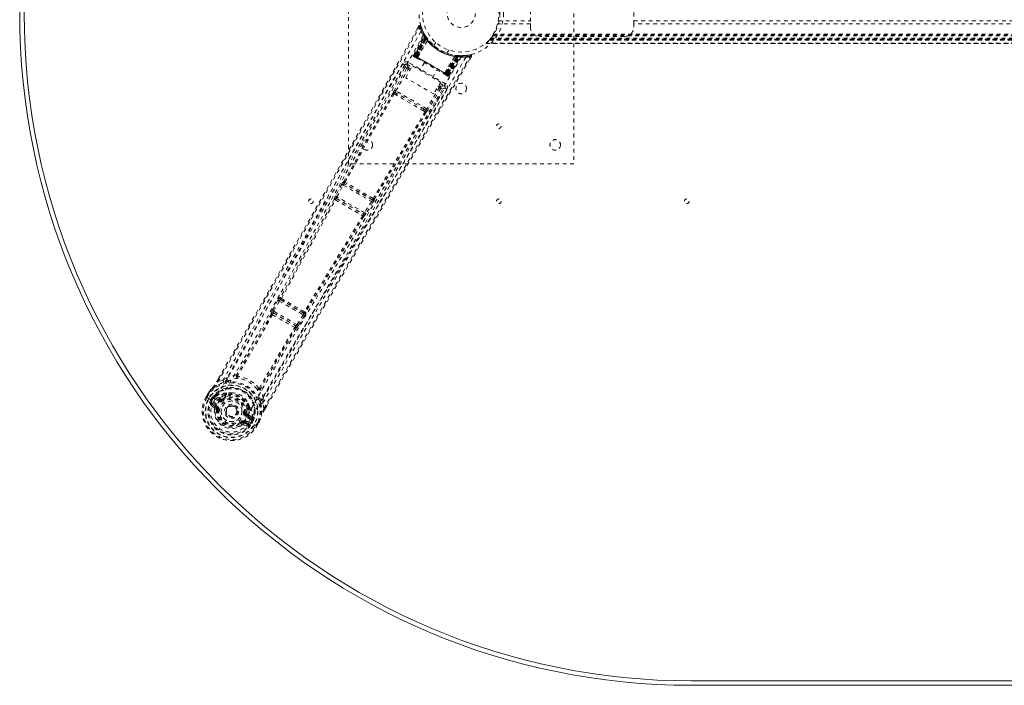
# Model space of a CAD drawing. Header units: inches. Extents: x 13.9 to 73.4, y 20.6 to 56.4.
# Tile 1 of 4: x 13.9 to 40.1, y 20.6 to 38.3. Entities that reach past the tile are written whole.
import ezdxf

# ---------------------------------------------------------------- set-up
doc = ezdxf.new("R2010")
doc.units = ezdxf.units.IN
doc.header["$MEASUREMENT"] = 0
doc.linetypes.add('SLD-Dashed', pattern=[0.075, 0.05, -0.025])
doc.linetypes.add('SLD-Solid', pattern=[0])

msp = doc.modelspace()

# ---------------------------------------------------------------- linework, layer by layer
at = {"color": 7, "linetype": 'SLD-Dashed', "lineweight": 0}
for p, q in [((22.636, 34.489), (22.636, 42.489)), ((28.636, 42.489), (28.636, 34.489)), ((27.476, 38.771), (27.476, 38.208)), ((30.226, 38.208), (30.226, 38.771)), ((26.618, 38.292), (27.476, 38.292)), ((30.226, 38.292), (57.046, 38.292)), ((24.508, 38.149), (24.466, 38.076)), ((27.476, 38.208), (26.6, 38.208)), ((27.476, 38.124), (27.476, 38.208)), ((57.046, 38.208), (30.226, 38.208)), ((30.226, 38.208), (30.226, 38.124)), ((24.365, 37.38), (24.649, 37.915)), ((24.376, 37.374), (24.657, 37.902)), ((24.67, 37.886), (24.392, 37.36)), ((24.392, 37.364), (24.668, 37.883)), ((24.677, 37.844), (24.398, 37.361)), ((24.402, 37.358), (24.68, 37.839)), ((24.41, 37.354), (24.685, 37.831)), ((24.688, 37.827), (24.413, 37.352)), ((24.697, 37.814), (24.426, 37.345)), ((24.429, 37.343), (24.699, 37.811)), ((24.45, 37.331), (24.709, 37.818)), ((24.71, 37.817), (24.451, 37.33)), ((24.475, 37.315), (24.733, 37.771)), ((24.734, 37.769), (24.477, 37.315)), ((24.656, 37.93), (24.649, 37.944)), ((24.657, 37.902), (24.649, 37.915)), ((24.707, 37.849), (24.667, 37.912)), ((24.709, 37.818), (24.668, 37.883)), ((24.677, 37.844), (24.7, 37.86)), ((24.68, 37.839), (24.677, 37.844)), ((24.68, 37.839), (24.704, 37.855)), ((24.685, 37.831), (24.709, 37.848)), ((24.688, 37.827), (24.711, 37.844)), ((24.697, 37.814), (24.72, 37.831)), ((24.699, 37.811), (24.723, 37.828)), ((24.7, 37.86), (24.704, 37.855)), ((24.708, 37.848), (24.707, 37.849)), ((24.711, 37.844), (24.709, 37.848)), ((24.709, 37.818), (24.71, 37.817)), ((24.72, 37.831), (24.723, 37.828)), ((24.734, 37.769), (24.733, 37.771)), ((24.751, 37.791), (24.749, 37.793)), ((60.892, 37.774), (26.379, 37.774)), ((26.379, 37.774), (60.892, 37.774)), ((26.383, 37.779), (60.888, 37.779)), ((26.384, 37.78), (60.887, 37.78)), ((60.885, 37.783), (26.386, 37.783)), ((26.386, 37.783), (60.885, 37.783)), ((60.876, 37.795), (26.396, 37.795)), ((60.872, 37.799), (26.399, 37.799)), ((26.4, 37.801), (60.871, 37.801)), ((26.402, 37.803), (60.869, 37.803)), ((26.419, 37.825), (60.853, 37.825)), ((26.463, 37.891), (60.808, 37.891)), ((26.479, 37.916), (60.793, 37.916)), ((26.489, 37.934), (60.782, 37.934)), ((29.976, 37.874), (27.726, 37.874)), ((24.957, 37.714), (24.909, 37.631)), ((25.255, 37.431), (25.304, 37.514)), ((26.295, 37.684), (60.976, 37.684)), ((60.975, 37.684), (26.297, 37.684)), ((26.297, 37.684), (60.974, 37.684)), ((60.963, 37.696), (26.309, 37.696)), ((24.365, 37.38), (24.376, 37.374)), ((24.374, 37.342), (24.377, 37.34)), ((24.378, 37.339), (24.378, 37.339)), ((24.384, 37.335), (24.388, 37.333)), ((24.388, 37.334), (24.396, 37.329)), ((24.392, 37.364), (24.45, 37.331)), ((24.396, 37.329), (24.399, 37.327)), ((25.273, 36.856), (24.402, 37.358)), ((24.403, 37.324), (24.461, 37.291)), ((24.413, 37.352), (25.262, 36.862)), ((24.426, 37.345), (24.429, 37.343)), ((25.246, 36.871), (24.429, 37.343)), ((24.451, 37.33), (24.45, 37.331)), ((24.475, 37.315), (24.477, 37.315)), ((25.198, 36.899), (25.463, 37.349)), ((25.465, 37.349), (25.199, 36.897)), ((25.224, 36.884), (25.516, 37.351)), ((25.518, 37.351), (25.226, 36.883)), ((25.517, 37.339), (25.246, 36.871)), ((25.249, 36.869), (25.521, 37.339)), ((25.262, 36.862), (25.536, 37.337)), ((25.541, 37.337), (25.265, 36.86)), ((25.55, 37.336), (25.273, 36.856)), ((25.277, 36.853), (25.556, 37.336)), ((25.28, 36.848), (25.596, 37.351)), ((25.283, 36.85), (25.595, 37.348)), ((25.299, 36.841), (25.616, 37.348)), ((25.311, 36.834), (25.632, 37.348)), ((25.465, 37.349), (25.463, 37.349)), ((25.476, 37.373), (25.473, 37.374)), ((25.516, 37.351), (25.518, 37.351)), ((25.52, 37.368), (25.517, 37.339)), ((25.595, 37.348), (25.518, 37.351)), ((25.524, 37.367), (25.521, 37.339)), ((25.524, 37.367), (25.553, 37.365)), ((25.539, 37.366), (25.536, 37.337)), ((25.543, 37.366), (25.539, 37.366)), ((25.543, 37.366), (25.541, 37.337)), ((25.546, 37.365), (25.544, 37.366)), ((25.62, 37.362), (25.546, 37.365)), ((25.552, 37.365), (25.55, 37.336)), ((25.556, 37.336), (25.55, 37.336)), ((25.552, 37.365), (25.558, 37.365)), ((25.558, 37.365), (25.556, 37.336)), ((25.558, 37.365), (25.568, 37.364)), ((25.585, 37.346), (25.581, 37.35)), ((25.632, 37.348), (25.616, 37.348)), ((25.657, 37.362), (25.641, 37.362)), ((25.733, 37.366), (25.662, 37.364)), ((25.873, 37.387), (25.745, 37.368)), ((25.862, 37.269), (25.905, 37.342)), ((25.905, 37.343), (25.879, 37.358)), ((24.131, 37.115), (23.73, 36.406)), ((24.183, 37.022), (23.859, 36.447)), ((23.898, 36.425), (24.222, 37)), ((24.131, 37.116), (24.13, 37.114)), ((24.136, 37.124), (24.131, 37.116)), ((24.143, 37.131), (24.132, 37.118)), ((24.157, 36.776), (24.34, 37.093)), ((24.183, 37.022), (24.222, 37)), ((24.194, 37.135), (24.321, 37.061)), ((24.27, 36.972), (24.222, 37)), ((25.214, 36.615), (24.224, 37.187)), ((24.293, 37.011), (24.245, 37.039)), ((24.34, 37.093), (25.085, 36.662)), ((24.654, 37.18), (24.538, 36.978)), ((24.876, 36.783), (24.992, 36.985)), ((24.902, 36.345), (24.157, 36.776)), ((25.185, 36.873), (25.243, 36.84)), ((25.198, 36.899), (25.199, 36.897)), ((25.226, 36.883), (25.224, 36.884)), ((25.226, 36.883), (25.283, 36.85)), ((25.246, 36.871), (25.249, 36.869)), ((25.247, 36.837), (25.251, 36.835)), ((25.258, 36.831), (25.262, 36.829)), ((25.262, 36.829), (25.264, 36.83)), ((25.269, 36.825), (25.269, 36.825)), ((25.27, 36.824), (25.273, 36.823)), ((25.299, 36.841), (25.311, 36.834)), ((24.717, 35.953), (23.898, 36.425)), ((25.053, 36.521), (24.717, 35.953)), ((25.091, 36.498), (24.755, 35.93)), ((24.784, 35.797), (25.198, 36.498)), ((25.085, 36.662), (24.902, 36.345)), ((25.016, 36.542), (25.053, 36.521)), ((25.038, 36.581), (25.075, 36.56)), ((25.067, 36.63), (25.184, 36.563)), ((25.198, 36.498), (25.199, 36.499)), ((25.199, 36.499), (25.203, 36.508)), ((25.2, 36.501), (25.206, 36.518)), ((23.851, 36.348), (23.893, 36.323)), ((23.925, 36.358), (23.884, 36.382)), ((24.646, 35.943), (23.925, 36.358)), ((24.631, 35.897), (24.674, 35.873)), ((24.687, 35.919), (24.646, 35.943)), ((28.636, 34.489), (22.636, 34.489)), ((22.456, 33.942), (22.289, 33.631)), ((22.328, 33.61), (22.495, 33.921)), ((22.495, 33.921), (23.249, 33.485)), ((22.514, 34.015), (22.507, 34.016)), ((22.524, 33.956), (22.53, 33.955)), ((23.266, 33.528), (22.524, 33.956)), ((22.256, 33.546), (22.256, 33.546)), ((22.318, 33.564), (22.318, 33.564)), ((22.318, 33.564), (23.03, 33.153)), ((23.064, 33.185), (22.328, 33.61)), ((23.326, 33.543), (23.322, 33.548)), ((23.249, 33.485), (23.064, 33.185)), ((23.287, 33.462), (23.102, 33.162)), ((23.262, 33.533), (23.266, 33.528)), ((23.03, 33.153), (23.029, 33.153)), ((23.045, 33.091), (23.045, 33.091)), ((20.822, 30.927), (20.809, 30.929)), ((20.755, 30.857), (20.611, 30.583)), ((20.65, 30.563), (20.794, 30.836)), ((20.794, 30.836), (21.429, 30.47)), ((20.826, 30.87), (20.839, 30.867)), ((21.442, 30.514), (20.826, 30.87)), ((20.582, 30.496), (20.583, 30.495)), ((20.611, 30.583), (20.596, 30.553)), ((20.644, 30.514), (20.644, 30.515)), ((20.644, 30.515), (21.225, 30.179)), ((21.264, 30.209), (20.65, 30.563)), ((21.429, 30.47), (21.264, 30.209)), ((21.466, 30.446), (21.301, 30.185)), ((21.433, 30.524), (21.442, 30.514)), ((21.493, 30.539), (21.502, 30.529)), ((21.225, 30.179), (21.224, 30.179)), ((21.301, 30.185), (21.282, 30.157)), ((21.239, 30.116), (21.24, 30.116)), ((19.132, 28.698), (19.176, 28.775)), ((19.178, 28.774), (19.133, 28.698)), ((19.299, 28.736), (19.158, 28.684)), ((19.299, 28.736), (19.407, 28.803)), ((18.845, 28.287), (18.904, 28.388)), ((18.905, 28.387), (18.846, 28.285)), ((18.929, 28.373), (18.871, 28.273)), ((18.906, 28.391), (18.904, 28.388)), ((19.355, 28.353), (19.343, 28.334)), ((19.373, 28.337), (19.361, 28.318)), ((19.375, 28.374), (19.394, 28.383)), ((18.845, 28.287), (18.848, 28.285)), ((18.848, 28.285), (18.895, 28.258)), ((18.895, 28.258), (18.915, 28.247)), ((18.915, 28.247), (18.92, 28.244)), ((18.92, 28.244), (19.05, 28.169)), ((18.962, 28.081), (19.053, 28.001)), ((18.976, 28.212), (19.013, 28.275)), ((18.976, 28.212), (18.976, 28.212)), ((19.038, 28.259), (19.002, 28.198)), ((19.007, 28.195), (19.002, 28.198)), ((19.097, 28.021), (19.006, 28.097)), ((19.006, 28.097), (19.107, 28.039)), ((19.046, 28.262), (19.007, 28.195)), ((19.038, 28.259), (19.013, 28.275)), ((19.013, 28.275), (19.013, 28.275)), ((19.021, 28.123), (19.122, 28.065)), ((19.038, 28.259), (19.053, 28.273)), ((19.053, 28.273), (19.046, 28.262)), ((19.05, 28.169), (19.05, 28.169)), ((19.075, 28.293), (19.07, 28.291)), ((19.183, 28.17), (19.071, 28.235)), ((19.075, 28.293), (19.089, 28.297)), ((19.086, 28.261), (19.21, 28.218)), ((19.198, 28.196), (19.086, 28.261)), ((19.089, 28.297), (19.089, 28.297)), ((19.089, 28.297), (19.089, 28.297)), ((19.2, 28.258), (19.089, 28.297)), ((19.097, 28.021), (19.107, 28.039)), ((19.21, 28.218), (19.198, 28.196)), ((19.266, 28.219), (19.279, 28.226)), ((19.279, 28.226), (19.296, 28.202)), ((20.362, 28.252), (20.357, 28.125)), ((20.383, 27.977), (20.357, 28.125)), ((20.407, 27.962), (20.458, 28.05)), ((20.408, 27.961), (20.459, 28.049)), ((19.127, 27.953), (19.127, 27.963)), ((19.151, 27.95), (19.127, 27.953)), ((19.384, 27.974), (19.388, 27.981)), ((19.388, 27.981), (19.397, 27.994)), ((19.897, 27.856), (19.926, 27.852)), ((19.926, 27.852), (19.926, 27.839)), ((19.953, 27.789), (19.941, 27.767)), ((19.953, 27.789), (20.053, 27.703)), ((19.964, 27.97), (19.975, 27.989)), ((19.998, 27.982), (19.987, 27.962)), ((20.082, 27.724), (19.993, 27.8)), ((20.005, 28.03), (20.006, 28.009)), ((19.766, 27.584), (19.751, 27.604)), ((19.773, 27.59), (19.766, 27.584)), ((19.802, 27.537), (19.766, 27.584)), ((19.839, 27.592), (19.85, 27.61)), ((19.95, 27.552), (19.839, 27.592)), ((19.844, 27.544), (19.959, 27.505)), ((19.85, 27.61), (19.95, 27.552)), ((19.865, 27.636), (19.965, 27.578)), ((20.038, 27.677), (19.926, 27.742)), ((20.053, 27.703), (19.941, 27.767)), ((19.991, 27.626), (20.121, 27.551)), ((20.073, 27.669), (20.035, 27.601)), ((20.035, 27.601), (20.04, 27.599)), ((20.04, 27.599), (20.075, 27.66)), ((20.101, 27.646), (20.065, 27.584)), ((20.08, 27.68), (20.073, 27.669)), ((20.075, 27.661), (20.08, 27.68)), ((20.101, 27.647), (20.075, 27.66)), ((20.082, 27.724), (20.086, 27.71)), ((20.087, 27.704), (20.086, 27.709)), ((20.101, 27.647), (20.101, 27.646)), ((20.121, 27.551), (20.126, 27.548)), ((20.126, 27.548), (20.146, 27.536)), ((20.146, 27.536), (20.192, 27.509)), ((20.17, 27.523), (20.228, 27.623)), ((20.194, 27.507), (20.252, 27.609)), ((20.195, 27.507), (20.253, 27.609)), ((20.253, 27.609), (20.255, 27.612)), ((20.192, 27.509), (20.195, 27.507))]:
    msp.add_line(p, q, dxfattribs=at)
at = {"color": 7, "linetype": 'SLD-Solid', "lineweight": 15}
for p, q in [((55.511, 20.732), (31.761, 20.732)), ((31.761, 20.732), (55.511, 20.732)), ((55.511, 20.614), (31.761, 20.614))]:
    msp.add_line(p, q, dxfattribs=at)
at = {"color": 7, "linetype": 'SLD-Dashed', "lineweight": 0, "flags": 128}
for points in [[(24.564, 38.009), (23.773, 36.628), (22.995, 35.243), (22.228, 33.854), (21.469, 32.464), (20.875, 31.376), (20.277, 30.294), (19.671, 29.223), (19.05, 28.169)], [(19.158, 28.684), (19.528, 29.323), (19.918, 29.999), (20.328, 30.713), (20.758, 31.464), (21.152, 32.156), (21.562, 32.877), (21.656, 33.043), (21.751, 33.21), (21.847, 33.379), (21.912, 33.495), (21.976, 33.608), (22.043, 33.726), (22.113, 33.849), (22.336, 34.244), (22.584, 34.683), (22.858, 35.167), (23.03, 35.472), (23.213, 35.797), (23.411, 36.147), (23.596, 36.475), (23.837, 36.902), (24.052, 37.281), (24.239, 37.613), (24.4, 37.898), (24.534, 38.134)], [(19.176, 28.775), (20.488, 31.052), (21.832, 33.415), (23.171, 35.782), (24.508, 38.149)], [(24.508, 38.149), (24.508, 38.149), (24.51, 38.148), (24.516, 38.145), (24.524, 38.14), (24.529, 38.137), (24.534, 38.135)], [(24.56, 38.142), (24.556, 38.149), (24.55, 38.155), (24.543, 38.16), (24.535, 38.163), (24.528, 38.163), (24.52, 38.161), (24.514, 38.157), (24.509, 38.151)], [(24.534, 38.135), (24.545, 38.138), (24.554, 38.141), (24.56, 38.143), (24.563, 38.144)], [(24.652, 37.934), (24.652, 37.921), (24.649, 37.907)], [(24.652, 37.92), (24.65, 37.915), (24.65, 37.914)], [(24.67, 37.89), (24.668, 37.885), (24.667, 37.883)], [(24.677, 37.896), (24.681, 37.89), (24.7, 37.86)], [(25.633, 37.327), (24.835, 35.957), (24.025, 34.594), (23.205, 33.24), (22.38, 31.893), (21.735, 30.838), (21.097, 29.782), (20.474, 28.723), (19.874, 27.659)], [(25.755, 37.321), (24.955, 35.946), (24.145, 34.579), (23.325, 33.22), (22.501, 31.868), (21.855, 30.81), (21.217, 29.751), (20.594, 28.69), (19.991, 27.626)], [(20.383, 27.977), (20.789, 28.682), (21.214, 29.417), (21.658, 30.181), (22.062, 30.874), (22.323, 31.321), (22.597, 31.789), (22.884, 32.277), (23.169, 32.763), (23.417, 33.183), (23.745, 33.741), (24.095, 34.333), (24.466, 34.962), (24.81, 35.544), (25.879, 37.358)], [(20.459, 28.049), (21.769, 30.314), (23.142, 32.657), (24.524, 35.002), (25.905, 37.343)], [(24.398, 37.361), (24.385, 37.368), (24.374, 37.375), (24.367, 37.379), (24.365, 37.38)], [(24.376, 37.374), (24.379, 37.372), (24.387, 37.368), (24.397, 37.361), (24.41, 37.354)], [(24.392, 37.365), (24.389, 37.358), (24.389, 37.356)], [(24.389, 37.333), (24.389, 37.333), (24.391, 37.332), (24.393, 37.332), (24.397, 37.33)], [(24.426, 37.345), (24.419, 37.349), (24.412, 37.353), (24.406, 37.356), (24.401, 37.359), (24.397, 37.362), (24.394, 37.363), (24.392, 37.364), (24.392, 37.364)], [(24.403, 37.325), (24.404, 37.324), (24.405, 37.324)], [(24.451, 37.33), (24.449, 37.32), (24.45, 37.309)], [(24.475, 37.315), (24.455, 37.31), (24.45, 37.309)], [(24.463, 37.29), (24.642, 37.187), (24.823, 37.082), (25.005, 36.977), (25.183, 36.874)], [(24.477, 37.315), (24.656, 37.212), (24.838, 37.107), (25.019, 37.002), (25.198, 36.899)], [(25.63, 37.362), (25.639, 37.362), (25.643, 37.362)], [(25.902, 37.344), (25.905, 37.351), (25.906, 37.36), (25.904, 37.368), (25.901, 37.375), (25.897, 37.381), (25.89, 37.386), (25.883, 37.388), (25.876, 37.387)], [(24.08, 37.148), (23.895, 36.82), (23.684, 36.447), (23.453, 36.038), (23.244, 35.668), (23.135, 35.474), (23.025, 35.28), (22.916, 35.086), (22.792, 34.866), (22.666, 34.644), (22.545, 34.429), (22.297, 33.99), (22.067, 33.583), (21.854, 33.207), (21.646, 32.839), (21.404, 32.413), (20.989, 31.682), (20.569, 30.945), (20.133, 30.183), (19.707, 29.443), (19.299, 28.736)], [(24.132, 37.118), (22.564, 34.341), (20.992, 31.568), (19.407, 28.803)], [(24.132, 37.118), (24.138, 37.081), (24.183, 37.022)], [(24.224, 37.187), (24.212, 37.167), (24.203, 37.151), (24.196, 37.139), (24.194, 37.135)], [(24.245, 37.039), (24.199, 37.098), (24.194, 37.135)], [(24.245, 37.039), (24.244, 37.038), (24.243, 37.036), (24.241, 37.032), (24.238, 37.027), (24.235, 37.021), (24.231, 37.015), (24.227, 37.008), (24.222, 37)], [(25.199, 36.897), (25.205, 36.877), (25.206, 36.873)], [(25.206, 36.873), (25.217, 36.877), (25.224, 36.884)], [(25.283, 36.85), (25.283, 36.85), (25.282, 36.851), (25.279, 36.853), (25.274, 36.855), (25.269, 36.858), (25.263, 36.862), (25.256, 36.865), (25.249, 36.869)], [(25.251, 36.835), (25.254, 36.834), (25.256, 36.832), (25.258, 36.831), (25.259, 36.831)], [(25.252, 36.837), (25.254, 36.834), (25.256, 36.832), (25.257, 36.832), (25.257, 36.832)], [(25.265, 36.86), (25.278, 36.853), (25.289, 36.847), (25.296, 36.842), (25.299, 36.841)], [(25.311, 36.834), (25.308, 36.835), (25.301, 36.839), (25.29, 36.846), (25.277, 36.853)], [(20.357, 28.125), (20.727, 28.766), (21.114, 29.434), (21.518, 30.128), (21.905, 30.789), (22.297, 31.458), (22.69, 32.127), (23.073, 32.779), (23.442, 33.404), (23.785, 33.986), (24.169, 34.637), (24.53, 35.248), (24.885, 35.849), (25.252, 36.471)], [(20.362, 28.252), (21.963, 31.007), (23.579, 33.755), (25.2, 36.501)], [(23.898, 36.425), (23.885, 36.433), (23.872, 36.44), (23.863, 36.445), (23.859, 36.447)], [(25.075, 36.56), (25.075, 36.559), (25.073, 36.556), (25.071, 36.553), (25.068, 36.548), (25.065, 36.542), (25.061, 36.535), (25.057, 36.528), (25.053, 36.521)], [(25.091, 36.498), (25.087, 36.5), (25.079, 36.505), (25.067, 36.512), (25.053, 36.521)], [(25.184, 36.563), (25.149, 36.55), (25.075, 36.56)], [(25.091, 36.498), (25.165, 36.488), (25.196, 36.5)], [(25.184, 36.563), (25.186, 36.568), (25.193, 36.579), (25.203, 36.596), (25.214, 36.615)], [(23.823, 36.366), (23.165, 35.192), (22.514, 34.015)], [(22.542, 33.996), (23.193, 35.174), (23.851, 36.348)], [(24.631, 35.897), (24.448, 36.003), (24.262, 36.11), (24.076, 36.217), (23.893, 36.323)], [(24.646, 35.943), (24.469, 36.045), (24.29, 36.148), (24.107, 36.254), (23.925, 36.358)], [(24.687, 35.919), (24.7, 35.907), (24.705, 35.895)], [(24.755, 35.93), (24.751, 35.932), (24.743, 35.937), (24.73, 35.945), (24.717, 35.953)], [(24.674, 35.873), (23.986, 34.716), (23.292, 33.563)], [(24.703, 35.858), (24.016, 34.7), (23.322, 33.548)], [(23.002, 35.026), (22.305, 33.76), (21.551, 32.372), (20.96, 31.285), (20.364, 30.205), (19.758, 29.136), (19.137, 28.084)], [(22.495, 33.921), (22.488, 33.925), (22.481, 33.928), (22.475, 33.932), (22.469, 33.935), (22.464, 33.938), (22.46, 33.94), (22.458, 33.941), (22.456, 33.942)], [(22.256, 33.546), (21.539, 32.234), (20.822, 30.927)], [(22.289, 33.631), (22.274, 33.601), (22.273, 33.599)], [(22.328, 33.61), (22.321, 33.614), (22.314, 33.618), (22.308, 33.621), (22.302, 33.624), (22.297, 33.627), (22.293, 33.629), (22.291, 33.63), (22.289, 33.631)], [(20.85, 30.905), (21.567, 32.213), (22.284, 33.527)], [(23.287, 33.462), (23.286, 33.463), (23.283, 33.464), (23.28, 33.467), (23.275, 33.47), (23.269, 33.473), (23.263, 33.477), (23.256, 33.481), (23.249, 33.485)], [(23.014, 33.106), (22.235, 31.828), (21.46, 30.553)], [(23.045, 33.091), (22.267, 31.813), (21.493, 30.539)], [(23.051, 33.11), (23.051, 33.107), (23.045, 33.091)], [(23.102, 33.162), (23.1, 33.163), (23.098, 33.164), (23.094, 33.167), (23.089, 33.17), (23.084, 33.173), (23.077, 33.177), (23.071, 33.181), (23.064, 33.185)], [(23.102, 33.162), (23.083, 33.134), (23.082, 33.132)], [(20.794, 30.836), (20.787, 30.84), (20.781, 30.843), (20.774, 30.847), (20.769, 30.85), (20.764, 30.852), (20.76, 30.854), (20.757, 30.856), (20.755, 30.857)], [(20.794, 30.836), (20.798, 30.844), (20.802, 30.851), (20.811, 30.862), (20.819, 30.869), (20.826, 30.87)], [(20.583, 30.495), (20.126, 29.683), (19.662, 28.878)], [(20.611, 30.473), (20.154, 29.66), (19.69, 28.855)], [(20.65, 30.563), (20.643, 30.566), (20.637, 30.57), (20.63, 30.573), (20.625, 30.576), (20.62, 30.579), (20.616, 30.581), (20.613, 30.582), (20.611, 30.583)], [(21.442, 30.514), (21.444, 30.508), (21.443, 30.498), (21.437, 30.484), (21.433, 30.477), (21.429, 30.47)], [(21.466, 30.446), (21.465, 30.447), (21.462, 30.449), (21.458, 30.451), (21.453, 30.454), (21.448, 30.458), (21.442, 30.462), (21.435, 30.466), (21.429, 30.47)], [(21.264, 30.209), (21.259, 30.202), (21.253, 30.195), (21.242, 30.185), (21.232, 30.179), (21.229, 30.178), (21.226, 30.178), (21.225, 30.179)], [(21.301, 30.185), (21.297, 30.188), (21.288, 30.193), (21.276, 30.201), (21.264, 30.209)], [(20.265, 28.523), (20.73, 29.327), (21.206, 30.13)], [(21.239, 30.116), (20.764, 29.315), (20.299, 28.511)], [(19.656, 28.872), (19.529, 28.846), (19.407, 28.803)], [(19.656, 28.872), (19.653, 28.862), (19.652, 28.852), (19.654, 28.844), (19.659, 28.837), (19.667, 28.833), (19.675, 28.832), (19.684, 28.835), (19.693, 28.84)], [(19.69, 28.855), (19.689, 28.853), (19.689, 28.851), (19.689, 28.847), (19.693, 28.84)], [(19.316, 28.68), (19.167, 28.623), (19.021, 28.529)], [(19.158, 28.684), (19.153, 28.687), (19.148, 28.69), (19.143, 28.693), (19.138, 28.695), (19.135, 28.697), (19.133, 28.698), (19.132, 28.698), (19.132, 28.698)], [(19.463, 28.714), (19.455, 28.712), (19.442, 28.709)], [(18.904, 28.388), (18.962, 28.464), (19.014, 28.521)], [(18.904, 28.388), (18.904, 28.388), (18.905, 28.387), (18.907, 28.386), (18.91, 28.384), (18.914, 28.382), (18.919, 28.379), (18.924, 28.376), (18.929, 28.373)], [(19.021, 28.529), (18.967, 28.47), (18.906, 28.391)], [(18.906, 28.391), (18.907, 28.391), (18.908, 28.389), (18.911, 28.388), (18.914, 28.385), (18.917, 28.383), (18.921, 28.38), (18.925, 28.376), (18.929, 28.373)], [(19.021, 28.529), (19.017, 28.525), (19.014, 28.521)], [(19.343, 28.334), (19.291, 28.306), (19.235, 28.264)], [(19.545, 28.395), (19.488, 28.397), (19.394, 28.383)], [(20.251, 28.518), (20.25, 28.508), (20.253, 28.499), (20.258, 28.492), (20.265, 28.488), (20.273, 28.487), (20.282, 28.489), (20.29, 28.494), (20.297, 28.502)], [(20.251, 28.518), (20.258, 28.519), (20.262, 28.52), (20.264, 28.521), (20.265, 28.523)], [(20.362, 28.252), (20.338, 28.379), (20.297, 28.502)], [(18.871, 28.273), (18.866, 28.276), (18.86, 28.279), (18.855, 28.282), (18.851, 28.284), (18.848, 28.285), (18.846, 28.286), (18.845, 28.287), (18.845, 28.287)], [(18.975, 28.129), (18.999, 28.13), (19.021, 28.123)], [(19.002, 28.198), (18.999, 28.199), (18.993, 28.203), (18.986, 28.207), (18.976, 28.212)], [(19.021, 28.123), (19.018, 28.118), (19.015, 28.113), (19.013, 28.109), (19.011, 28.105), (19.009, 28.102), (19.007, 28.099), (19.006, 28.097), (19.006, 28.097)], [(19.038, 28.259), (19.038, 28.259), (19.038, 28.259)], [(19.071, 28.235), (19.056, 28.247), (19.046, 28.262)], [(19.086, 28.261), (19.085, 28.26), (19.084, 28.259), (19.083, 28.256), (19.081, 28.253), (19.079, 28.249), (19.076, 28.245), (19.074, 28.24), (19.071, 28.235)], [(19.874, 27.659), (19.831, 27.594), (19.773, 27.54), (19.704, 27.499), (19.627, 27.473), (19.545, 27.463), (19.463, 27.469), (19.382, 27.49), (19.305, 27.525), (19.237, 27.573), (19.178, 27.633), (19.132, 27.702), (19.1, 27.777), (19.084, 27.857), (19.084, 27.937), (19.103, 28.014), (19.137, 28.084)], [(19.122, 28.065), (19.119, 28.06), (19.116, 28.055), (19.114, 28.05), (19.112, 28.047), (19.11, 28.043), (19.108, 28.041), (19.107, 28.039), (19.107, 28.039)], [(19.183, 28.17), (19.186, 28.175), (19.189, 28.18), (19.191, 28.184), (19.193, 28.188), (19.195, 28.192), (19.197, 28.194), (19.198, 28.196), (19.198, 28.196)], [(19.235, 28.264), (19.214, 28.256), (19.2, 28.258)], [(19.314, 28.179), (19.311, 28.183), (19.308, 28.188), (19.305, 28.192), (19.302, 28.195), (19.3, 28.198), (19.298, 28.2), (19.297, 28.202), (19.296, 28.202)], [(20.005, 28.03), (19.969, 28.119), (19.939, 28.167)], [(20.262, 28.235), (20.258, 28.248), (20.257, 28.256)], [(20.301, 28.111), (20.326, 27.954), (20.318, 27.78)], [(19.18, 27.947), (19.175, 27.947), (19.169, 27.948), (19.164, 27.949), (19.16, 27.949), (19.156, 27.95), (19.153, 27.95), (19.151, 27.95), (19.151, 27.95)], [(19.867, 27.86), (19.873, 27.859), (19.878, 27.858), (19.883, 27.857), (19.888, 27.857), (19.891, 27.856), (19.894, 27.856), (19.896, 27.856), (19.897, 27.856)], [(19.926, 27.852), (19.934, 27.918), (19.933, 27.973)], [(19.987, 27.962), (19.988, 27.903), (19.981, 27.833)], [(19.981, 27.833), (19.984, 27.811), (19.993, 27.8)], [(20.255, 27.612), (20.289, 27.694), (20.318, 27.78)], [(20.314, 27.77), (20.316, 27.775), (20.318, 27.78)], [(20.408, 27.961), (20.408, 27.961), (20.408, 27.962), (20.406, 27.963), (20.402, 27.965), (20.398, 27.968), (20.393, 27.971), (20.388, 27.974), (20.383, 27.977)], [(19.733, 27.628), (19.737, 27.623), (19.74, 27.619), (19.743, 27.614), (19.746, 27.611), (19.748, 27.608), (19.75, 27.606), (19.751, 27.604), (19.751, 27.604)], [(19.865, 27.636), (19.862, 27.631), (19.859, 27.626), (19.856, 27.622), (19.854, 27.618), (19.852, 27.615), (19.851, 27.612), (19.85, 27.61), (19.85, 27.61)], [(19.926, 27.742), (19.928, 27.746), (19.931, 27.751), (19.934, 27.756), (19.936, 27.76), (19.938, 27.763), (19.939, 27.765), (19.94, 27.767), (19.941, 27.767)], [(19.95, 27.552), (19.951, 27.552), (19.952, 27.554), (19.953, 27.556), (19.955, 27.559), (19.957, 27.563), (19.96, 27.568), (19.963, 27.573), (19.965, 27.578)], [(19.965, 27.578), (19.983, 27.562), (19.994, 27.541)], [(20.038, 27.677), (20.041, 27.682), (20.043, 27.686), (20.046, 27.691), (20.048, 27.695), (20.05, 27.698), (20.051, 27.7), (20.052, 27.702), (20.053, 27.703)], [(20.073, 27.669), (20.055, 27.67), (20.038, 27.677)], [(20.075, 27.661), (20.075, 27.66), (20.075, 27.66)], [(20.195, 27.507), (20.196, 27.507), (20.195, 27.508), (20.193, 27.509), (20.19, 27.511), (20.186, 27.513), (20.181, 27.516), (20.176, 27.52), (20.17, 27.523)], [(20.255, 27.612), (20.255, 27.613), (20.253, 27.613), (20.25, 27.614), (20.247, 27.616), (20.242, 27.617), (20.238, 27.619), (20.233, 27.621), (20.228, 27.623)], [(20.228, 27.623), (20.233, 27.62), (20.239, 27.617), (20.243, 27.614), (20.247, 27.612), (20.251, 27.61), (20.253, 27.609), (20.254, 27.608), (20.253, 27.609)], [(20.253, 27.609), (20.29, 27.697), (20.314, 27.77)]]:
    msp.add_lwpolyline(points, dxfattribs=at)
at = {"color": 7, "linetype": 'SLD-Dashed', "lineweight": 0}
for centre, radius in [((25.636, 38.489), 1.125), ((25.636, 38.489), 1.03), ((25.636, 38.489), 0.375), ((25.636, 36.489), 0.141), ((26.636, 35.489), 0.0625), ((23.136, 34.989), 0.141), ((28.136, 34.989), 0.141), ((21.636, 33.489), 0.0625), ((26.636, 33.489), 0.0625), ((31.636, 33.489), 0.0625), ((19.524, 27.903), 0.7), ((19.524, 27.903), 0.69), ((19.524, 27.903), 0.623), ((19.524, 27.903), 0.32), ((19.524, 27.903), 0.275), ((19.524, 27.903), 0.188), ((19.524, 27.903), 0.157), ((19.524, 27.903), 0.142), ((19.524, 27.903), 0.14), ((19.524, 27.903), 0.138)]:
    msp.add_circle(centre, radius, dxfattribs=at)
at = {"color": 7, "linetype": 'SLD-Solid', "lineweight": 15}
for radius in [17.875, 17.757, 17.757]:
    msp.add_arc((31.761, 38.489), radius, 90, 270, dxfattribs=at)
at = {"color": 7, "linetype": 'SLD-Dashed', "lineweight": 0}
for centre, radius, start, end in [((25.511, 38.489), 1.125, 329.3836, 30.6164), ((24.534, 38.135), 0.03, 17.8474, 150.5307), ((25.649, 38.522), 1.2, 198.106, 205.335), ((25.636, 38.49), 1.158, 197.8712, 282.137), ((25.629, 38.487), 1.12, 197.8965, 205.3624), ((24.59, 37.994), 0.03, 25.9293, 149.734), ((25.741, 38.7), 1.365, 210.418, 215.5491), ((25.636, 38.489), 1.128, 205.3419, 210.4724), ((27.726, 38.124), 0.25, 180, 270), ((29.976, 38.124), 0.25, 270, 0), ((158.756, -39.836), 155.028, 149.90243, 151.09995), ((24.66, 37.875), 0.0429, 84.1693, 132.9914), ((25.652, 38.517), 1.19, 210.88, 269.1199), ((24.623, 37.93), 0.03, 331.9852, 28.9177), ((25.606, 38.472), 1.093, 208.909, 209.8163), ((25.441, 38.177), 0.834, 198.2483, 203.5361), ((24.588, 37.908), 0.0707, 1.4566, 28.8969), ((24.63, 37.916), 0.0299, 331.8945, 29.7037), ((25.491, 38.405), 0.959, 209.6189, 212.5208), ((25.654, 38.502), 1.151, 209.9201, 213.9608), ((25.42, 38.165), 0.807, 199.0817, 204.4653), ((25.636, 38.489), 1.128, 210.4734, 269.5266), ((24.641, 37.897), 0.03, 346.8686, 31.2468), ((24.641, 37.897), 0.0299, 331.8036, 30.7477), ((25.633, 38.488), 1.125, 210.7753, 215.7153), ((25.441, 38.17), 0.825, 200.4051, 205.5784), ((25.635, 38.488), 1.155, 214.2141, 265.7859), ((25.635, 38.488), 1.155, 214.9104, 265.0896), ((25.635, 38.488), 1.155, 215.8864, 264.1136), ((24.683, 37.833), 0.0297, 331.4818, 34.4704), ((24.684, 37.831), 0.0297, 331.4745, 34.5491), ((25.376, 38.125), 0.734, 204.76, 208.7634), ((24.718, 37.799), 0.0311, 298.3176, 349.6523), ((24.717, 37.8), 0.0345, 298.95, 345.1658), ((25.617, 38.458), 1.12, 217.9259, 262.0742), ((25.535, 38.468), 1.092, 314.2395, 322.383), ((25.517, 38.484), 1.117, 320.5314, 321.8756), ((25.509, 38.491), 1.128, 321.8725, 323.8248), ((24.391, 37.366), 0.03, 152.0016, 239.99), ((24.392, 37.366), 0.0305, 152.3693, 219.3669), ((24.403, 37.359), 0.03, 151.9727, 216.5677), ((24.404, 37.361), 0.0315, 207.953, 240.6799), ((24.346, 37.23), 0.114, 70.0899, 73.9864), ((25.117, 36.942), 0.831, 149.7778, 151.6228), ((24.418, 37.35), 0.03, 151.9354, 239.9311), ((24.753, 37.148), 0.409, 149.0014, 153.059), ((24.772, 37.137), 0.422, 149.0383, 152.9689), ((24.775, 37.135), 0.422, 149.038, 152.969), ((24.807, 37.117), 0.444, 149.0916, 152.8285), ((24.806, 37.117), 0.439, 149.0711, 152.8488), ((24.476, 37.317), 0.0299, 151.7964, 239.8158), ((24.477, 37.313), 0.0265, 188.3688, 239.3865), ((25.497, 37.349), 0.0345, 134.8323, 181.0467), ((25.496, 37.349), 0.031, 130.2246, 181.6901), ((25.45, 38.081), 0.733, 271.2389, 275.244), ((25.613, 38.231), 0.868, 263.5576, 265.483), ((25.542, 37.336), 0.0297, 85.4508, 148.5183), ((25.543, 37.336), 0.0297, 85.5327, 148.518), ((25.459, 38.149), 0.812, 274.3826, 279.6348), ((25.525, 37.259), 0.109, 61.2433, 90.4845), ((25.464, 38.138), 0.805, 275.5277, 280.9268), ((25.461, 38.17), 0.839, 276.4799, 281.7353), ((25.542, 37.226), 0.137, 59.4097, 83.5135), ((25.62, 37.332), 0.0299, 89.2526, 148.1931), ((25.642, 37.332), 0.0299, 90.3029, 148.0922), ((25.636, 38.202), 0.841, 268.7967, 270.3459), ((25.636, 38.489), 1.128, 269.5267, 274.6574), ((25.592, 37.337), 0.0429, 347.0198, 35.8234), ((25.657, 37.332), 0.03, 91.0801, 148.0122), ((25.765, 38.684), 1.364, 264.4493, 269.585), ((25.637, 38.482), 1.12, 274.6371, 282.1027), ((25.729, 37.336), 0.03, 330.2579, 94.079), ((25.657, 38.523), 1.206, 274.6781, 281.8739), ((25.879, 37.358), 0.03, 329.4731, 102.1523), ((25.817, 37.36), 0.0624, 358.3196, 26.0893), ((24.171, 37.096), 0.105, 59.9149, 150.6379), ((22.682, 34.642), 2.869, 59.6423, 60.8404), ((24.171, 37.096), 0.045, 60.0216, 127.9885), ((24.223, 37), 0.0451, 60.4276, 150.3565), ((25.196, 36.897), 0.0266, 240.7966, 291.4522), ((25.2, 36.899), 0.0299, 240.1886, 328.2023), ((24.859, 37.087), 0.444, 327.1765, 330.915), ((24.864, 37.084), 0.441, 327.1574, 330.924), ((25.256, 36.872), 0.0353, 231.8126, 320.6773), ((25.258, 36.866), 0.03, 240.0619, 328.0701), ((24.892, 37.068), 0.424, 327.0394, 330.9574), ((24.529, 37.282), 0.849, 328.4161, 330.2233), ((24.913, 37.055), 0.411, 326.9427, 330.9787), ((25.274, 36.858), 0.0315, 239.3122, 272.3685), ((25.187, 36.741), 0.117, 45.8685, 49.5832), ((25.274, 36.857), 0.03, 263.5055, 328.0139), ((25.285, 36.85), 0.03, 240.0049, 328.005), ((25.285, 36.851), 0.0305, 260.7159, 327.6404), ((24.103, 36.291), 0.289, 147.3516, 165.0238), ((23.961, 36.38), 0.0773, 144.5425, 178.3779), ((25.052, 36.521), 0.0451, 329.6202, 59.5733), ((25.161, 36.524), 0.045, 352.0114, 59.9811), ((23.792, 34.026), 2.847, 59.1562, 60.3636), ((25.162, 36.524), 0.105, 329.3649, 60.0824), ((23.863, 36.342), 0.0456, 61.9247, 149.0008), ((23.974, 36.575), 0.258, 234.2202, 241.5617), ((23.919, 36.316), 0.075, 118.0013, 154.8137), ((23.954, 36.3), 0.0652, 116.4293, 159.4424), ((24.581, 35.939), 0.0652, 320.5443, 3.5502), ((24.611, 35.916), 0.0756, 325.3467, 1.8411), ((24.646, 35.985), 0.0773, 301.6267, 335.4607), ((24.498, 36.063), 0.289, 314.9803, 332.6489), ((24.809, 36.093), 0.258, 238.4434, 245.7785), ((24.67, 35.879), 0.0384, 327.088, 25.3583), ((22.66, 33.856), 0.222, 133.6408, 157.1176), ((22.553, 33.903), 0.0601, 118.5982, 163.1024), ((22.547, 33.995), 0.0451, 151.9416, 239.4406), ((22.553, 33.994), 0.0451, 151.9705, 239.4213), ((22.603, 34.117), 0.136, 228.8646, 243.2832), ((22.587, 33.962), 0.057, 142.6073, 186.4852), ((6.385, 5.146), 33.025, 59.2674, 60.7326), ((4.849, 2.486), 36.137, 59.3136, 60.6865), ((22.373, 33.537), 0.118, 147.9873, 175.3644), ((22.296, 33.525), 0.0451, 60.6349, 151.6303), ((22.295, 33.525), 0.0451, 60.6329, 151.6273), ((22.339, 33.637), 0.123, 227.656, 243.6636), ((22.349, 33.502), 0.0697, 116.9332, 159.0868), ((22.379, 33.574), 0.0626, 144.4874, 188.452), ((39.349, 62.241), 33.353, 239.2945, 240.7055), ((23.239, 33.585), 0.0567, 293.3815, 337.5243), ((23.284, 33.572), 0.0451, 240.5767, 328.031), ((23.288, 33.567), 0.0451, 240.5559, 328.0599), ((23.111, 33.596), 0.222, 322.8826, 346.3592), ((23.366, 33.677), 0.136, 236.7375, 251.115), ((39.432, 62.385), 33.569, 239.2813, 240.7188), ((23.205, 33.526), 0.0601, 316.8997, 1.4048), ((22.96, 33.15), 0.0697, 320.9149, 3.0614), ((23.083, 33.21), 0.125, 236.4462, 252.2339), ((23.008, 33.116), 0.0433, 352.7769, 60.217), ((23.007, 33.211), 0.0626, 291.5478, 335.5131), ((23.007, 33.114), 0.0451, 328.3697, 59.3683), ((22.978, 33.188), 0.118, 304.6432, 332.0161), ((20.91, 30.799), 0.165, 127.6352, 159.4036), ((20.849, 30.909), 0.0451, 152.489, 239.1375), ((20.862, 30.906), 0.0451, 152.598, 239.1072), ((20.891, 30.987), 0.092, 221.465, 243.9856), ((20.9, 30.869), 0.0613, 143.9432, 181.5353), ((4.699, 2.226), 32.876, 59.4017, 60.5982), ((2.644, -1.333), 37.023, 59.4551, 60.5446), ((20.675, 30.503), 0.0933, 147.5408, 184.1276), ((20.622, 30.475), 0.0451, 61.043, 152.1405), ((20.623, 30.474), 0.0451, 61.0458, 152.1507), ((20.65, 30.552), 0.0879, 220.2467, 243.9549), ((20.692, 30.441), 0.0872, 123.1868, 158.1971), ((37.274, 58.648), 32.734, 239.3991, 240.6007), ((20.7, 30.531), 0.0588, 147.8432, 196.6282), ((37.623, 59.252), 33.379, 239.4252, 240.5748), ((21.404, 30.577), 0.0607, 298.3041, 336.2217), ((21.455, 30.563), 0.0451, 240.8935, 327.4006), ((21.464, 30.553), 0.0451, 240.8628, 327.5121), ((21.511, 30.629), 0.0919, 236.0261, 258.5405), ((21.339, 30.551), 0.165, 320.5912, 352.37), ((21.137, 30.184), 0.0873, 321.8121, 356.8072), ((21.201, 30.14), 0.0451, 327.853, 58.9518), ((21.202, 30.14), 0.0451, 327.8598, 58.9548), ((21.2, 30.2), 0.0933, 295.8682, 332.466), ((21.255, 30.204), 0.0889, 236.1777, 259.6245), ((19.711, 28.845), 0.0608, 153.6686, 256.5416), ((19.65, 28.885), 0.0143, 297.568, 333.3405), ((19.727, 28.925), 0.0795, 216.0566, 242.5044), ((19.769, 28.818), 0.0786, 163.3263, 203.7343), ((19.517, 27.891), 0.965, 40.5265, 79.4746), ((19.524, 27.903), 0.787, 338.3239, 141.6761), ((19.524, 27.903), 0.758, 338.3239, 141.6761), ((18.077, 29.274), 1.202, 321.1861, 331.3433), ((16.342, 31.048), 3.677, 316.7621, 319.9883), ((19.924, 28.892), 0.644, 194.088, 199.258), ((19.865, 26.546), 2.204, 101.0581, 104.4318), ((19.461, 28.775), 0.0608, 152.3829, 271.9694), ((19.837, 27.91), 0.888, 99.1312, 114.9703), ((19.553, 27.954), 0.844, 39.7729, 80.2274), ((19.524, 27.903), 0.632, 336.0642, 143.9358), ((19.524, 27.903), 0.602, 336.2697, 143.7303), ((19.36, 27.893), 0.491, 86.1266, 125.5133), ((19.308, 27.916), 0.44, 83.9345, 119.9017), ((19.371, 28.322), 0.0305, 155.6311, 286.0659), ((19.385, 28.362), 0.0504, 214.2147, 241.7592), ((19.395, 28.335), 0.0444, 117.3976, 154.9914), ((19.397, 28.382), 0.0506, 214.3112, 241.7601), ((19.518, 27.893), 0.453, 9.7483, 110.251), ((19.398, 28.325), 0.0371, 190.1665, 240.7273), ((19.4, 28.32), 0.0326, 102.1589, 148.3699), ((19.527, 27.908), 0.411, 9.0114, 110.9887), ((19.431, 28.368), 0.0404, 157.316, 202.7701), ((19.505, 27.871), 0.494, 16.9724, 103.0277), ((19.533, 27.919), 0.476, 31.4721, 88.5268), ((20.193, 28.572), 0.0786, 276.2587, 316.6743), ((20.246, 28.536), 0.0608, 223.4569, 326.3325), ((19.373, 28.178), 0.887, 5.0285, 20.8703), ((20.308, 28.59), 0.0795, 237.4916, 263.9419), ((20.311, 28.503), 0.0143, 146.647, 182.4538), ((19.524, 27.903), 0.78, 150, 329.4852), ((19.524, 27.903), 0.78, 150.5288, 329.4712), ((19.524, 27.903), 0.75, 150.4561, 329.5439), ((19.524, 27.903), 0.629, 150.5444, 329.4556), ((19.524, 27.903), 0.599, 150.5443, 329.4557), ((19.165, 28.051), 0.206, 157.6589, 171.6605), ((18.99, 28.072), 0.0299, 58.0459, 162.1116), ((19.517, 27.892), 0.543, 149.3658, 330.634), ((19.524, 27.903), 0.593, 150.5524, 157.6091), ((19.262, 28.3), 0.249, 211.7027, 239.8647), ((19.144, 28.202), 0.115, 129.7045, 142.2766), ((19.101, 28.288), 0.0306, 173.8359, 240.9604), ((19.062, 27.962), 0.089, 352.774, 60), ((19.062, 27.962), 0.119, 352.7751, 59.9998), ((19.242, 28.273), 0.119, 240, 307.2265), ((19.226, 28.243), 0.0299, 150.9985, 238.949), ((19.242, 28.273), 0.089, 240, 307.226), ((19.237, 28.268), 0.0565, 241.9565, 301.5683), ((19.264, 28.253), 0.031, 160.1646, 298.1963), ((19.524, 27.903), 0.275, 0.0001, 179.9999), ((19.582, 27.874), 0.465, 115.8368, 130.7956), ((19.524, 27.903), 0.376, 352.774, 127.226), ((19.524, 27.903), 0.346, 352.7739, 127.226), ((19.524, 27.903), 0.156, 35.1542, 80.0596), ((20.311, 28.284), 0.0608, 208.0304, 327.6179), ((18.179, 27.52), 2.203, 15.5676, 18.9429), ((20.181, 28.743), 0.643, 280.7369, 285.9141), ((19.082, 27.994), 0.0301, 61.4543, 167.6211), ((19.023, 27.967), 0.0455, 352.5188, 48.6566), ((19.524, 27.903), 0.459, 172.774, 307.226), ((18.921, 26.566), 1.403, 81.5623, 83.9859), ((19.056, 27.962), 0.0714, 0.3057, 55.2571), ((19.524, 27.903), 0.4, 172.774, 307.226), ((19.524, 27.903), 0.376, 172.774, 307.226), ((19.524, 27.903), 0.346, 172.7737, 307.2262), ((19.524, 27.903), 0.275, 180.0001, 359.9999), ((19.985, 27.845), 0.119, 172.775, 239.9994), ((19.985, 27.845), 0.089, 172.774, 240), ((19.957, 27.853), 0.031, 181.592, 320.0516), ((19.983, 27.837), 0.0567, 178.2294, 237.9769), ((19.962, 27.98), 0.0305, 193.9335, 324.3681), ((19.952, 28.005), 0.0371, 239.277, 289.8281), ((19.967, 27.815), 0.0299, 241.048, 329.0022), ((19.991, 28.013), 0.0505, 238.2739, 265.7476), ((19.947, 28.005), 0.0326, 331.6469, 17.8226), ((20.002, 28.032), 0.0506, 238.2495, 265.6796), ((19.973, 28.055), 0.0404, 277.2307, 322.6884), ((19.962, 28.007), 0.0444, 325.0223, 2.6838), ((19.643, 27.723), 0.439, 0.0688, 36.0862), ((19.591, 27.755), 0.497, 354.8148, 33.6301), ((21.434, 27.336), 1.202, 148.657, 158.8135), ((23.842, 26.719), 3.68, 160.0125, 163.2359), ((19.805, 27.533), 0.119, 60.0006, 127.2249), ((19.805, 27.533), 0.089, 60, 127.226), ((19.809, 27.527), 0.0715, 64.7817, 119.7581), ((19.829, 27.501), 0.0455, 71.3595, 127.465), ((19.824, 27.566), 0.0301, 312.3481, 58.5773), ((19.996, 27.867), 0.242, 239.7354, 268.8249), ((19.936, 27.525), 0.0299, 317.8913, 61.9516), ((19.831, 27.667), 0.206, 308.341, 322.3411), ((19.524, 27.903), 0.593, 322.3909, 329.4476), ((19.61, 26.842), 0.871, 58.4818, 60.4325), ((20.068, 27.729), 0.0305, 239.0383, 306.1741), ((20.003, 27.715), 0.0842, 335.3864, 352.6394), ((20.228, 27.623), 0.03, 330.2178, 335.2738)]:
    msp.add_arc(centre, radius, start, end, dxfattribs=at)

doc.saveas('drawing.dxf')
